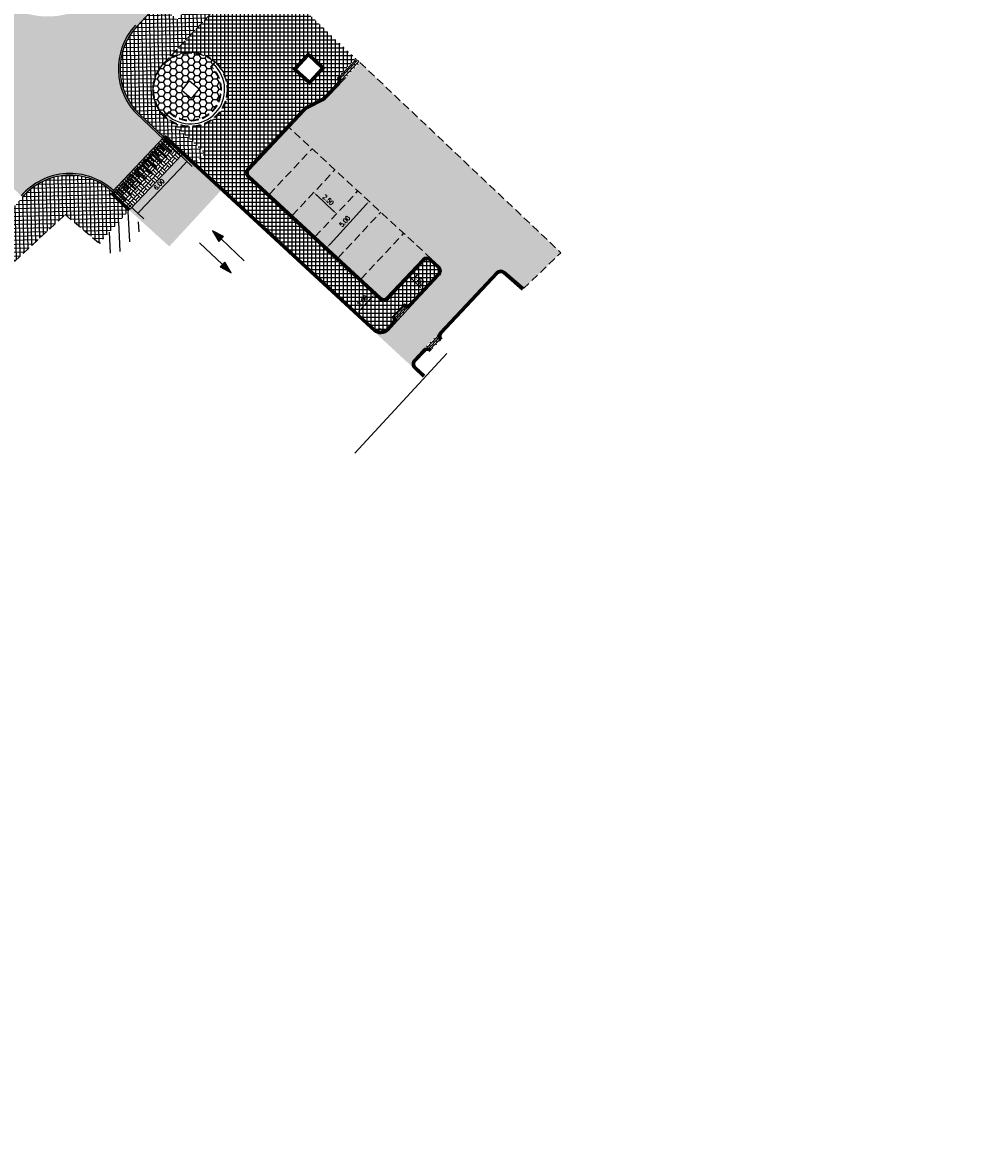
# Model space of a CAD drawing. Header units: metres. Extents: x 183890 to 185675, y 327401 to 328446.
# Tile 37 of 69: x 184188 to 184266, y 327818 to 327908. Entities that reach past the tile are written whole.
import ezdxf

# ---------------------------------------------------------------- set-up
doc = ezdxf.new("R2010")
doc.units = ezdxf.units.M
doc.header["$LTSCALE"] = 0.2
doc.header["$PDMODE"] = 35
doc.header["$PDSIZE"] = 0.2
for name, pattern in [('ACAD_ISO02W100', [15, 12, -3]), ('HIDDEN', [9.524999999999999, 6.35, -3.175]), ('HIDDEN2', [4.762499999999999, 3.175, -1.5875])]:
    doc.linetypes.add(name, pattern=pattern)
for name, color, linetype, lineweight in [('N-WE-VH-VERHARDING_BETONSTRAATSTEEN-A', 252, 'Continuous', 18), ('X-XX-AL-AANPIJLING-T25', 7, 'Continuous', 25), ('X-XX-AL-M', 7, 'Continuous', 18)]:
    doc.layers.add(name, color=color, linetype=linetype, lineweight=lineweight)
for name, color, linetype in [('O_GROEN_L_HAAG', 7, 'TRACKS'), ('O_WEG_L_DETAIL', 7, 'Continuous'), ('O_WEGEN_A_ASFALT', 252, 'Continuous'), ('O_WEGEN_A_INRIT', 252, 'Continuous'), ('O_WEGEN_A_KEITJES', 253, 'Continuous'), ('O_WEGEN_A_PVAK', 253, 'Continuous'), ('O_WEGEN_A_RIJWEG_GEB KL', 253, 'Continuous'), ('O_WEGEN_A_TROTTOIR', 252, 'Continuous'), ('O_WEGEN_HERSTRATEN', 253, 'Continuous'), ('O_WEGEN_L_2STREK', 3, 'Continuous'), ('O_WEGEN_L_OB 60x200', 2, 'HIDDEN'), ('O_WEGEN_L_P-VAK', 6, 'HIDDEN2'), ('O_WEGEN_L_RIJRICHTING', 3, 'Continuous'), ('O_WEGEN_L_TB18-20', 1, 'ACAD_ISO02W100'), ('O_WEGEN_T_MAATVOERING', 1, 'Continuous'), ('Z_ZZZ_Z_WERKGRENS', 3, 'FENCELINE2')]:
    doc.layers.add(name, color=color, linetype=linetype)
doc.styles.add('ROMANS', font='romans.shx', dxfattribs={"width": 0.9})
doc.linetypes.add('FENCELINE2', pattern='A,6.35,-2.54,[132,ltypeshp.shx,S=2.54,R=0,X=-2.54,Y=0],-2.54,25.4', length=36.83)
doc.linetypes.add('TRACKS', pattern='A,3.81,[130,ltypeshp.shx,S=6.35,R=0,X=0,Y=0],3.81', length=7.62)
doc.dimstyles.new('1_200', dxfattribs={"dimscale": 0.2, "dimtxt": 1.8, "dimasz": 1.8, "dimexe": 1.8, "dimexo": 0.625, "dimgap": 0.9, "dimtad": 1, "dimlfac": -1, "dimzin": 0, "dimdsep": 46, "dimtxsty": 'ROMANS', "dimcen": 0.9, "dimse1": 1, "dimse2": 1, "dimadec": 0, "dimazin": 0, "dimtfac": 1, "dimtix": 1, "dimtofl": 0, "dimtmove": 2, "dimatfit": 3, "dimfxl": 1, "dimtolj": 1, "dimtzin": 0, "dimarcsym": 0})
pattern_1 = [(91.25158184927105, (184175.1258712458, 327907.1957181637), (-0.3174242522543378, -0.006934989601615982), []), (181.251581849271, (184175.1258712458, 327907.1957181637), (0.006934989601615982, -0.3174242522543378), [])]

# ---------------------------------------------------------------- blocks, each defined once
blk = doc.blocks.new('*D50')
at = {"layer": 'Defpoints', "color": 0, "transparency": 16777216}
for p in [(184211.8779736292, 327894.2809349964), (184213.5779613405, 327892.4379660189), (184213.7069457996, 327892.5763638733)]:
    blk.add_point(p, dxfattribs=at)
at = {"layer": 'X-XX-AL-M', "color": 0, "lineweight": -2, "transparency": 16777216}
blk.add_line((184212.0123463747, 327893.8970926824), (184213.3146041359, 327892.6834104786), dxfattribs=at)
at = {"layer": 'X-XX-AL-M', "color": 0, "transparency": 16777216}
for points in [[(184212.0532537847, 327893.9409855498), (184211.9714389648, 327893.853199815), (184211.7489891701, 327894.142537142)], [(184213.3555115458, 327892.727303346), (184213.2736967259, 327892.6395176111), (184213.5779613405, 327892.4379660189)]]:
    blk.add_solid(points, dxfattribs=at)
at = {"layer": 'X-XX-AL-M', "color": 0, "transparency": 16777216, "insert": (184212.9089197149, 327893.553608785), "char_height": 0.36, "attachment_point": 5, "rotation": 317.01630821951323, "style": 'ROMANS'}
blk.add_mtext('\\A1;2.50', dxfattribs=at)
blk = doc.blocks.new('*D51')
at = {"layer": 'Defpoints', "color": 0, "transparency": 16777216}
for p in [(184215.2587629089, 327894.2789254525), (184216.1819872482, 327893.4365282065), (184211.8885896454, 327890.5853877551)]:
    blk.add_point(p, dxfattribs=at)
at = {"layer": 'X-XX-AL-M', "color": 0, "lineweight": -2, "transparency": 16777216}
blk.add_line((184213.0544650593, 327890.0089236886), (184215.9393361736, 327893.1705950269), dxfattribs=at)
at = {"layer": 'X-XX-AL-M', "color": 0, "transparency": 16777216}
for points in [[(184215.895013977, 327893.2110368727), (184215.9836583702, 327893.1301531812), (184216.1819872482, 327893.4365282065)], [(184213.0101428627, 327890.0493655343), (184213.0987872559, 327889.9684818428), (184212.8118139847, 327889.742990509)]]:
    blk.add_solid(points, dxfattribs=at)
at = {"layer": 'X-XX-AL-M', "color": 0, "transparency": 16777216, "insert": (184214.2309674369, 327891.8324104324), "char_height": 0.36, "attachment_point": 5, "rotation": 47.62107146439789, "style": 'ROMANS'}
blk.add_mtext('\\A1;5.00', dxfattribs=at)
blk = doc.blocks.new('*D61')
at = {"layer": 'Defpoints', "color": 0, "transparency": 16777216}
for p in [(184217.0267284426, 327885.5805020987), (184215.2507608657, 327884.4980035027), (184215.6702381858, 327884.1108306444)]:
    blk.add_point(p, dxfattribs=at)
at = {"layer": 'X-XX-AL-M', "color": 0, "lineweight": -2, "transparency": 16777216}
blk.add_line((184216.3630828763, 327885.7031340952), (184215.4949291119, 327884.7625443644), dxfattribs=at)
at = {"layer": 'X-XX-AL-M', "color": 0, "transparency": 16777216}
for points in [[(184216.3189927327, 327885.7438288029), (184216.4071730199, 327885.6624393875), (184216.6072511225, 327885.9676749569)], [(184215.4508389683, 327884.8032390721), (184215.5390192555, 327884.7218496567), (184215.2507608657, 327884.4980035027)]]:
    blk.add_solid(points, dxfattribs=at)
at = {"layer": 'X-XX-AL-M', "color": 0, "transparency": 16777216, "insert": (184215.6644651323, 327885.477007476), "char_height": 0.36, "attachment_point": 5, "rotation": 47.29333708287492, "style": 'ROMANS'}
blk.add_mtext('\\A1;2.00', dxfattribs=at)
blk = doc.blocks.new('*D62')
at = {"layer": 'Defpoints', "color": 0, "transparency": 16777216}
for p in [(184220.602662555, 327888.6758029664), (184221.6692626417, 327887.6202761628), (184220.451263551, 327886.3894993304)]:
    blk.add_point(p, dxfattribs=at)
at = {"layer": 'X-XX-AL-M', "color": 0, "lineweight": -2, "transparency": 16777216}
blk.add_line((184219.6405467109, 327887.1917994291), (184220.1953803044, 327886.6427260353), dxfattribs=at)
at = {"layer": 'X-XX-AL-M', "color": 0, "transparency": 16777216}
for points in [[(184219.6827511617, 327887.2344466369), (184219.5983422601, 327887.1491522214), (184219.3846634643, 327887.4450261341)], [(184220.2375847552, 327886.6853732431), (184220.1531758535, 327886.6000788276), (184220.451263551, 327886.3894993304)]]:
    blk.add_solid(points, dxfattribs=at)
at = {"layer": 'X-XX-AL-M', "color": 0, "transparency": 16777216, "insert": (184220.1711902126, 327887.1731459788), "char_height": 0.36, "attachment_point": 5, "rotation": 315.2989673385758, "style": 'ROMANS'}
blk.add_mtext('\\A1;1.50', dxfattribs=at)
blk = doc.blocks.new('*D82')
at = {"layer": 'Defpoints', "color": 0, "transparency": 16777216}
for p in [(184199.7388597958, 327898.5731596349), (184201.6832071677, 327896.7358540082), (184195.6047433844, 327894.1981888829)]:
    blk.add_point(p, dxfattribs=at)
at = {"layer": 'O_WEGEN_T_MAATVOERING', "color": 0, "lineweight": -2, "transparency": 16777216}
blk.add_line((184197.7963447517, 327892.6225423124), (184201.4359531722, 327896.4741949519), dxfattribs=at)
at = {"layer": 'O_WEGEN_T_MAATVOERING', "color": 0, "transparency": 16777216}
for points in [[(184201.3923433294, 327896.5154039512), (184201.4795630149, 327896.4329859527), (184201.6832071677, 327896.7358540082)], [(184197.752734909, 327892.6637513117), (184197.8399545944, 327892.5813333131), (184197.5490907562, 327892.3608832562)]]:
    blk.add_solid(points, dxfattribs=at)
at = {"layer": 'O_WEGEN_T_MAATVOERING', "color": 0, "transparency": 16777216, "insert": (184199.3544899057, 327894.7956226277), "char_height": 0.36, "attachment_point": 5, "rotation": 46.62135528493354, "style": 'ROMANS'}
blk.add_mtext('\\A1;6.00', dxfattribs=at)

msp = doc.modelspace()

# ---------------------------------------------------------------- hatches: boundary and pattern name
at = {"layer": 'N-WE-VH-VERHARDING_BETONSTRAATSTEEN-A'}
h = msp.add_hatch(dxfattribs=at)
h.set_pattern_fill('AVH-BSS_KEIFORMAAT_BLOK', color=256, scale=2, angle=136.7660486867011, pattern_type=2)
h.set_pattern_definition([(136.766048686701, (184184.0675003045, 328332.700145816), (-0.2876911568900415, -0.3059964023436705), []), (136.766048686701, (184183.923654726, 328332.5471476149), (-0.5936875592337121, -0.01830524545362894), [0.42, -0.42]), (226.766048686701, (184184.0675003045, 328332.700145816), (0.3059964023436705, -0.2876911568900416), []), (226.766048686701, (184184.2204985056, 328332.5563002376), (0.01830524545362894, -0.5936875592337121), [0.42, -0.42])])
h.paths.add_polyline_path([(184195.6047433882, 327894.1981888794), (184199.7388597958, 327898.5731596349), (184201.1925212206, 327897.1995263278), (184197.0682219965, 327892.8349447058)])
at = {"layer": 'O_WEG_L_DETAIL'}
h = msp.add_hatch(color=256, dxfattribs=at)
h.dxf.hatch_style = 1
h.paths.add_polyline_path([(184199.8382889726, 327898.3758199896), (184199.6825004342, 327898.5135172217), (184198.0468152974, 327896.7825368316), (184198.1978540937, 327896.6398130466), (184198.3291633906, 327896.7787723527), (184199.084356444, 327896.0651543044), (184199.152226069, 327896.1408098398), (184198.39712703, 327896.8506955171), (184198.5330543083, 327896.9945418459), (184198.9106509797, 327896.6377328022), (184198.9786145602, 327896.7096559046), (184198.6010179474, 327897.0664650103), (184198.7369452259, 327897.2103113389), (184199.4921381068, 327896.4966934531), (184199.5601017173, 327896.5686166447), (184198.804908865, 327897.2822345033), (184198.9408361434, 327897.426080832), (184199.3184322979, 327897.0692722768), (184199.3863958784, 327897.1411953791), (184199.0087992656, 327897.4980044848), (184199.1447265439, 327897.6418508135), (184199.8999198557, 327896.9282325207), (184199.9678834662, 327897.0001557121), (184199.2126900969, 327897.7137740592), (184199.3486173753, 327897.8576203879), (184199.7262145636, 327897.5008108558), (184199.7941781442, 327897.572733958), (184199.4165810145, 327897.9295435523), (184199.5525082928, 327898.0733898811), (184200.3077015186, 327897.3597716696), (184200.375665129, 327897.4316948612), (184199.620471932, 327898.1453130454), (184199.7563992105, 327898.2891593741), (184200.1339958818, 327897.9323503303), (184200.2019594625, 327898.0042734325), (184199.8243628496, 327898.3610825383)])
h = msp.add_hatch(color=256, dxfattribs=at)
h.dxf.hatch_style = 1
h.paths.add_polyline_path([(184198.9014752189, 327897.6869889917), (184199.0525140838, 327897.5442652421), (184199.0134176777, 327897.5028911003), (184199.3910142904, 327897.1460819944), (184199.3230507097, 327897.0741588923), (184198.9454540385, 327897.430967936), (184198.8095267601, 327897.2871216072), (184199.5647199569, 327896.573503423), (184199.4967563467, 327896.5015802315), (184198.7415631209, 327897.2151984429), (184198.6056358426, 327897.0713521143), (184198.9832329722, 327896.7145425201), (184198.9152693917, 327896.6426194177), (184198.5376722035, 327896.9994289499), (184198.401744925, 327896.8555826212), (184199.1569382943, 327896.141964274), (184199.0889746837, 327896.0700410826), (184198.333781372, 327896.7836593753), (184198.1978540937, 327896.6398130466), (184198.5754507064, 327896.2830039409), (184198.5074871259, 327896.2110808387), (184198.1298909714, 327896.5678893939), (184197.993963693, 327896.4240430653), (184198.7491565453, 327895.7104252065), (184198.6811929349, 327895.6385020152), (184197.9260000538, 327896.3521199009), (184197.7900727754, 327896.2082735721), (184198.1676693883, 327895.8514644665), (184198.0997058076, 327895.7795413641), (184197.7221091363, 327896.1363504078), (184197.586181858, 327895.9925040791), (184198.341280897, 327895.2826184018), (184198.2734112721, 327895.2069628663), (184197.5182182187, 327895.9205809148), (184197.3822909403, 327895.776734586), (184197.7598875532, 327895.4199254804), (184197.6919239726, 327895.348002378), (184197.3143273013, 327895.7048114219), (184197.1784000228, 327895.5609650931), (184197.9335932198, 327894.8473469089), (184197.8656296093, 327894.7754237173), (184197.1104363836, 327895.4890419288), (184196.9745091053, 327895.3451956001), (184197.352106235, 327894.9883860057), (184197.2841426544, 327894.9164629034), (184196.906545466, 327895.2732724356), (184196.7706181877, 327895.1294261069), (184197.525811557, 327894.4158077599), (184197.4578479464, 327894.3438845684), (184196.7026546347, 327895.0575028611), (184196.5950621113, 327894.9436420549), (184196.5667273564, 327894.9136565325), (184196.9443239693, 327894.5568474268), (184196.8763603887, 327894.4849243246), (184196.4987642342, 327894.8417328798), (184196.3628369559, 327894.697886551), (184197.118029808, 327893.9842686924), (184197.0500661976, 327893.9123455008), (184196.2948733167, 327894.6259633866), (184196.1589460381, 327894.482117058), (184196.5365426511, 327894.1253079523), (184196.4685790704, 327894.0533848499), (184196.0909823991, 327894.4101938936), (184195.9550551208, 327894.2663475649), (184196.7101541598, 327893.5564618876), (184196.6422845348, 327893.480806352), (184195.8870914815, 327894.1944244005), (184195.7557821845, 327894.0554650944), (184195.6047433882, 327894.1981888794), (184196.4440245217, 327895.086366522), (184198.0468154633, 327896.7825365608)])
at = {"layer": 'O_WEGEN_A_ASFALT'}
msp.add_hatch(color=256, dxfattribs=at).paths.add_polyline_path([(184201.1954716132, 327897.2026486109), (184204.3206637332, 327894.314190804), (184200.1729472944, 327889.8182893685), (184196.964872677, 327892.7280765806)])
at = {"layer": 'O_WEGEN_A_INRIT'}
h = msp.add_hatch(dxfattribs=at)
h.set_pattern_fill('AVH-BSS_DIKFORMAAT_HALFST', color=256, scale=2, angle=136, style=0, pattern_type=2)
h.set_pattern_definition([(136, (-5.662490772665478, 20.69389643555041), (-0.441600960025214, 0.138685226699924), [0.138, -0.138]), (226, (-5.662490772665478, 20.69389643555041), (0.09926889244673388, -0.09586285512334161), [])])
edge = h.paths.add_edge_path()
edge.add_arc((184213.4373704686, 327903.1498460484), 0.4999999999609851, 316.7277422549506, 406.7016934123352)
edge.add_line((184213.78026889, 327903.513742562), (184215.1549188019, 327904.8418944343))
edge.add_line((184215.1549188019, 327904.8418944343), (184215.456, 327904.557))
edge.add_line((184215.456, 327904.557), (184213.8014228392, 327902.8071131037))
h = msp.add_hatch(dxfattribs=at)
h.set_pattern_fill('AVH-BSS_DIKFORMAAT_HALFST', color=256, scale=2, angle=136, style=0, pattern_type=2)
h.set_pattern_definition([(136, (-0.8076921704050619, 0.7896764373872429), (-0.441600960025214, 0.138685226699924), [0.138, -0.138]), (226, (-0.8076921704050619, 0.7896764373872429), (0.09926889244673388, -0.09586285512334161), [])])
edge = h.paths.add_edge_path()
edge.add_arc((184217.8348554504, 327883.9372105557), 0.500000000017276, 317.5954220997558, 407.5186811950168)
edge.add_line((184218.1725303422, 327884.305959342), (184218.881651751, 327885.0797872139))
edge.add_arc((184219.223245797, 327885.4449084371), 0.4999999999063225, 226.906723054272, 316.9057288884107)
edge.add_line((184219.588361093, 327885.1033080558), (184218.2040561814, 327883.6000298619))
h = msp.add_hatch(dxfattribs=at)
h.set_pattern_fill('AVH-BSS_DIKFORMAAT_HALFST', color=256, scale=2, angle=136, style=0, pattern_type=2)
h.set_pattern_definition([(136, (1.190710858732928, -1.180847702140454), (-0.441600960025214, 0.138685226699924), [0.138, -0.138]), (226, (1.190710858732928, -1.180847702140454), (0.09926889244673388, -0.09586285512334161), [])])
edge = h.paths.add_edge_path()
edge.add_arc((184220.8588212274, 327881.1758117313), 0.4999999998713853, 46.817049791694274, 136.0269703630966, ccw=False)
edge.add_line((184221.2009863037, 327881.5403978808), (184221.8917739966, 327882.2636270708))
edge.add_arc((184222.2295005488, 327882.6323285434), 0.5000000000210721, 138.7211630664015, 227.5106537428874, ccw=False)
edge.add_line((184221.8537466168, 327882.9621906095), (184220.4989878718, 327881.5229715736))
at = {"layer": 'O_WEGEN_A_KEITJES'}
h = msp.add_hatch(dxfattribs=at)
h.set_pattern_fill('HONEY', color=256, scale=0.1, style=0)
h.set_pattern_definition([(0, (184198.9211743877, 327899.9473701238), (0.4762500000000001, 0.2749630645), [0.3175, -0.635]), (120, (184198.9211743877, 327899.9473701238), (-0.4762499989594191, 0.2749630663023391), [0.3174999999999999, -0.6349999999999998]), (59.99999999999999, (184198.9211743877, 327899.9473701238), (1.040580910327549e-09, 0.5499261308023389), [-0.635, 0.3175])])
h.paths.add_polyline_path([(184201.1653722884, 327902.3133162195), (184201.8029302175, 327903.0837186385), (184202.5733326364, 327902.4461607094), (184201.9357747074, 327901.6757582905)])
edge = h.paths.add_edge_path()
edge.add_arc((184201.8601295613, 327902.3870126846), 2.940294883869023, 48.46744173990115, 226.1504173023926)
edge.add_line((184199.8231887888, 327900.2665867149), (184200.1622964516, 327900.6341891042))
edge.add_arc((184201.8603275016, 327902.3864135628), 2.440000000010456, 225.8998748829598, 408.7179841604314)
edge.add_line((184203.4701561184, 327904.2200034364), (184203.809678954, 327904.5880558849))
at = {"layer": 'O_WEGEN_A_PVAK'}
h = msp.add_hatch(color=256, dxfattribs=at)
edge = h.paths.add_edge_path()
edge.add_line((184216.561, 327883.019), (184219.792666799, 327880.0363270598))
edge.add_line((184219.792666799, 327880.0363270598), (184219.7534421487, 327880.0768914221))
edge.add_arc((184220.092217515, 327880.4044781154), 0.4712555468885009, 133.4956333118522, 224.0380552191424, ccw=False)
edge.add_line((184219.7678526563, 327880.7463395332), (184221.8537466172, 327882.9621906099))
edge.add_line((184221.8537466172, 327882.9621906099), (184226.3643034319, 327887.7537679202))
edge.add_arc((184226.7301865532, 327887.4093434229), 0.5024924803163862, 43.777861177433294, 136.730397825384, ccw=False)
edge.add_line((184227.0930000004, 327887.7569999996), (184228.591, 327886.471))
edge.add_line((184228.591, 327886.471), (184231.56, 327889.318))
edge.add_line((184231.56, 327889.318), (184215.456, 327904.557))
edge.add_line((184215.456, 327904.557), (184213.8014228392, 327902.8071131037))
edge.add_line((184213.8014228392, 327902.8071131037), (184212.7819144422, 327901.7241870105))
edge.add_arc((184212.0538097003, 327902.4096529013), 1.000000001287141, 297.3690644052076, 316.72774222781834, ccw=False)
edge.add_line((184212.5135300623, 327901.5215891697), (184211.2938509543, 327900.8902028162))
edge.add_arc((184211.7535713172, 327900.0021390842), 1.000000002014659, 117.3690644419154, 136.9067230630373)
edge.add_line((184211.0233288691, 327900.6853271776), (184206.5649029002, 327895.9198285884))
edge.add_arc((184206.7839756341, 327895.7148721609), 0.2999999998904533, 136.9067230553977, 227.294650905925)
edge.add_line((184206.5805071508, 327895.4944167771), (184217.1623774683, 327885.727469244))
edge.add_arc((184217.3658510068, 327885.9479199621), 0.2999999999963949, 227.2933370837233, 316.906723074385)
edge.add_line((184217.5849237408, 327885.7429635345), (184220.4566140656, 327888.8124405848))
edge.add_arc((184220.8217352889, 327888.4708465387), 0.5000000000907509, 47.666534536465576, 136.9067230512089, ccw=False)
edge.add_line((184221.1584574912, 327888.8404654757), (184221.8205475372, 327888.2210984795))
edge.add_arc((184221.4761977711, 327887.8547950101), 0.5027474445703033, -47.583089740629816, 46.769434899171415, ccw=False)
edge.add_line((184221.8153111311, 327887.4836385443), (184218.2040571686, 327883.6000289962))
edge.add_line((184218.2040571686, 327883.6000289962), (184217.741, 327883.093))
edge.add_arc((184217.1126945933, 327883.6668159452), 0.8509009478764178, 229.5815392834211, 317.59531255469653, ccw=False)
at = {"layer": 'O_WEGEN_A_RIJWEG_GEB KL'}
h = msp.add_hatch(color=256, dxfattribs=at)
edge = h.paths.add_edge_path()
edge.add_line((184199.7388597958, 327898.5731596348), (184197.5745056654, 327900.6183600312))
edge.add_arc((184201.2434366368, 327904.0399014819), 5.016771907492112, 137.2157899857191, 223.0017371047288, ccw=False)
edge.add_line((184197.5615420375, 327907.4474889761), (184199.3289752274, 327909.3543659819))
edge.add_line((184199.3289752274, 327909.3543659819), (184236.4311704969, 327949.3837845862))
edge.add_line((184236.4311704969, 327949.3837845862), (184245.9746956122, 327959.68003487))
edge.add_arc((184252.0165561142, 327970.0354750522), 11.98912923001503, 221.0541007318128, 239.7386626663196, ccw=False)
edge.add_arc((184238.6056641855, 327965.347556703), 5.408222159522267, 315.99596785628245, 323.90401777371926, ccw=False)
edge.add_line((184242.4957492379, 327961.5904161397), (184194.8298137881, 327910.1638180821))
edge.add_arc((184190.4292303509, 327914.2424054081), 6.000000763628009, 227.61501143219, 317.1747595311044, ccw=False)
edge.add_line((184186.3845764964, 327909.8106129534), (184183.3531336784, 327905.4928767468))
edge.add_line((184183.3531336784, 327905.4928767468), (184185.8476182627, 327903.1929301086))
edge.add_arc((184182.4408831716, 327899.5086857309), 5.017917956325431, -44.05926257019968, 47.24115736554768, ccw=False)
edge.add_line((184186.0468639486, 327896.0192153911), (184188.4023322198, 327893.7725736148))
edge.add_arc((184192.2077680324, 327890.5293255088), 5.000000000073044, 47.203610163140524, 139.5601336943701, ccw=False)
edge.add_line((184195.6047433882, 327894.1981888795), (184199.7388597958, 327898.5731596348))
at = {"layer": 'O_WEGEN_A_TROTTOIR'}
h = msp.add_hatch(dxfattribs=at)
h.set_pattern_fill('ANSI37', color=256, scale=0.1, style=0)
h.set_pattern_definition(pattern_1)
edge = h.paths.add_edge_path()
edge.add_line((184247.8719040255, 327958.7850291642), (184246.0553829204, 327956.8251913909))
edge.add_line((184246.0553829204, 327956.8251913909), (184200.7958036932, 327907.9948019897))
edge.add_line((184200.7958036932, 327907.9948019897), (184199.3289752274, 327909.3543659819))
edge.add_line((184199.3289752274, 327909.3543659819), (184197.5615420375, 327907.4474889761))
edge.add_arc((184201.2266496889, 327904.0464596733), 5.000001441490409, 137.1402835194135, 226.6213485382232)
edge.add_line((184197.7925650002, 327900.4123054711), (184199.7388597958, 327898.5731596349))
edge.add_line((184199.7388597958, 327898.5731596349), (184199.8762231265, 327898.7185257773))
edge.add_line((184199.8762231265, 327898.7185257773), (184202.2509640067, 327896.4982415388))
edge.add_line((184202.2509640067, 327896.4982415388), (184203.0122442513, 327897.3239634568))
edge.add_line((184203.0122442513, 327897.3239634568), (184200.3060915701, 327899.8211161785))
edge.add_line((184200.3060915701, 327899.8211161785), (184199.8266072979, 327900.1818027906))
edge.add_arc((184201.8607426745, 327902.3868636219), 2.99999999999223, 136.453697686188, 227.3089295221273, ccw=False)
edge.add_line((184199.6862891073, 327904.4536852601), (184226.2835785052, 327932.4360567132))
edge.add_line((184226.2835785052, 327932.4360567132), (184244.8627024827, 327952.2038241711))
edge.add_line((184244.8627024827, 327952.2038241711), (184249.4719440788, 327955.3475839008))
edge.add_line((184249.4719440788, 327955.3475839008), (184257.5731035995, 327956.4313510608))
edge.add_line((184257.5731035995, 327956.4313510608), (184263.8277109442, 327954.2798337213))
edge.add_line((184263.8277109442, 327954.2798337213), (184265.5147787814, 327956.6199918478))
edge.add_line((184265.5147787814, 327956.6199918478), (184259.7256669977, 327960.8419068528))
edge.add_arc((184252.023578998, 327970.0439631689), 11.99999999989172, 256.9460785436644, 309.92921070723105, ccw=False)
edge.add_arc((184252.0235789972, 327970.0439631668), 11.99999999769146, 249.7588026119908, 256.9460785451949, ccw=False)
h = msp.add_hatch(dxfattribs=at)
h.set_pattern_fill('ANSI37', color=256, scale=0.1, angle=45, style=0)
h.set_pattern_definition([(90, (0, 0), (-0.3175, 5.551115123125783e-17), []), (180, (0, 0), (-5.551115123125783e-17, -0.3175), [])])
h.paths.add_polyline_path([(184211.3141174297, 327905.3450330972), (184210.0905098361, 327904.0248874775), (184211.4106554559, 327902.8012798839), (184212.6342630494, 327904.1214255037)], flags=16)
edge = h.paths.add_edge_path()
edge.add_line((184210.8772803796, 327900.8219647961), (184212.5036087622, 327901.720007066))
edge.add_arc((184213.3768931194, 327900.9297963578), 1.177734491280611, 136.7277423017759, 137.8589315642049, ccw=False)
edge.add_line((184212.5193790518, 327901.7370931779), (184213.6558018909, 327902.9442062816))
edge.add_arc((184213.437370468, 327903.1498460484), 0.3000000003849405, 316.7277423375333, 406.7016933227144)
edge.add_line((184213.6431095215, 327903.3681839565), (184215.1076329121, 327904.8866381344))
edge.add_line((184215.1076329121, 327904.8866381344), (184207.309, 327912.266))
edge.add_line((184207.309, 327912.266), (184205.8734001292, 327910.9642351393))
edge.add_line((184205.8734001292, 327910.9642351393), (184204.9488573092, 327909.9903072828))
edge.add_line((184204.9488573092, 327909.9903072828), (184203.3051443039, 327908.2609961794))
edge.add_line((184203.3051443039, 327908.2609961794), (184202.3460245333, 327907.253167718))
edge.add_line((184202.3460245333, 327907.253167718), (184199.6862891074, 327904.4536852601))
edge.add_arc((184201.8607426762, 327902.3868636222), 3.000000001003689, -117.89369451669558, 136.4536977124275, ccw=False)
edge.add_line((184200.4572450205, 327899.7354122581), (184200.3060915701, 327899.8211161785))
edge.add_line((184200.3060915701, 327899.8211161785), (184203.9467895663, 327896.4615943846))
edge.add_line((184203.9467895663, 327896.4615943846), (184207.3574901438, 327900.1998629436))
edge.add_line((184207.3574901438, 327900.1998629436), (184204.8857740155, 327897.4907600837))
edge.add_line((184204.8857740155, 327897.4907600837), (184206.4188544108, 327896.0564662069))
edge.add_line((184206.4188544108, 327896.0564662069), (184210.8772803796, 327900.8219647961))
edge = h.paths.add_edge_path()
edge.add_line((184221.6839099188, 327888.0750499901), (184221.0266917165, 327888.6899192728))
edge.add_arc((184220.821735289, 327888.4708465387), 0.3000000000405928, 46.90672308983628, 136.9067230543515)
edge.add_line((184220.602662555, 327888.6758029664), (184217.7309722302, 327885.6063259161))
edge.add_arc((184217.3658510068, 327885.9479199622), 0.5000000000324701, 227.2933370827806, 316.906723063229, ccw=False)
edge.add_line((184217.0267284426, 327885.5805020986), (184206.4448446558, 327895.3474620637))
edge.add_arc((184206.7839756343, 327895.7148721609), 0.5000000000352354, 136.9067230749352, 227.2920249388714, ccw=False)
edge.add_line((184206.4188544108, 327896.0564662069), (184204.8857740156, 327897.4907600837))
edge.add_line((184204.8857740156, 327897.4907600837), (184203.9467895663, 327896.4615943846))
edge.add_line((184203.9467895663, 327896.4615943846), (184203.0126645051, 327897.3235756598))
edge.add_line((184203.0126645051, 327897.3235756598), (184202.249845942, 327896.4975915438))
edge.add_line((184202.249845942, 327896.4975915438), (184202.8609158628, 327895.9336913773))
edge.add_line((184202.8609158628, 327895.9336913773), (184216.4602769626, 327883.3816314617))
edge.add_line((184216.4602769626, 327883.3816314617), (184216.6924855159, 327883.1697703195))
edge.add_arc((184217.1120842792, 327883.676547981), 0.6579412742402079, 230.3761247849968, 317.1428830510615)
edge.add_line((184217.5943895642, 327883.2290344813), (184218.0563758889, 327883.7349021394))
edge.add_arc((184217.8348554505, 327883.9372105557), 0.2999999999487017, 317.5954220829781, 407.5953125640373)
edge.add_line((184218.0371642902, 327884.1587306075), (184219.0182893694, 327885.2258357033))
edge.add_arc((184219.223245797, 327885.4449084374), 0.300000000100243, 226.9067230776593, 316.9052198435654)
edge.add_line((184219.4423131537, 327885.2399462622), (184221.6980262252, 327887.6510208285))
edge.add_arc((184221.4789534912, 327887.8559772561), 0.2999999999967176, 316.906723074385, 406.9067230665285)
h = msp.add_hatch(dxfattribs=at)
h.set_pattern_fill('ANSI37', color=256, scale=0.1, style=0)
h.set_pattern_definition(pattern_1)
edge = h.paths.add_edge_path()
edge.add_line((184196.8949519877, 327892.6565846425), (184194.5718264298, 327890.0820533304))
edge.add_line((184194.5718264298, 327890.0820533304), (184191.8300248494, 327892.3728361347))
edge.add_line((184191.8300248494, 327892.3728361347), (184180.7604043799, 327882.1533352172))
edge.add_line((184180.7604043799, 327882.1533352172), (184175.6598031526, 327876.560005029))
edge.add_line((184175.6598031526, 327876.560005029), (184176.9766607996, 327875.1155767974))
edge.add_line((184176.9766607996, 327875.1155767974), (184177.0123825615, 327875.0813027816))
edge.add_line((184177.0123825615, 327875.0813027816), (184169.5757949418, 327867.3305911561))
edge.add_line((184169.5757949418, 327867.3305911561), (184166.3237158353, 327863.6293630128))
edge.add_line((184166.3237158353, 327863.6293630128), (184157.8742382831, 327853.8035572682))
edge.add_line((184157.8742382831, 327853.8035572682), (184147.9199614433, 327842.2338524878))
edge.add_line((184147.9199614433, 327842.2338524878), (184147.0308984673, 327840.5163444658))
edge.add_line((184147.0308984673, 327840.5163444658), (184146.9803319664, 327839.7010886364))
edge.add_line((184146.9803319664, 327839.7010886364), (184147.2780570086, 327838.8945800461))
edge.add_line((184147.2780570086, 327838.8945800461), (184147.9398591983, 327837.6321422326))
edge.add_line((184147.9398591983, 327837.6321422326), (184147.993, 327837.66))
edge.add_line((184147.993, 327837.66), (184151.868, 327834.104))
edge.add_line((184151.868, 327834.104), (184152.03, 327834.281))
edge.add_line((184152.03, 327834.281), (184157.058, 327829.667))
edge.add_line((184157.058, 327829.667), (184156.459, 327829.468))
edge.add_line((184156.459, 327829.468), (184155.322, 327828.023))
edge.add_line((184155.322, 327828.023), (184157.294, 327820.229))
edge.add_line((184157.294, 327820.229), (184157.8605622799, 327817.9891109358))
edge.add_line((184157.8605622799, 327817.9891109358), (184157.0897761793, 327817.7869460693))
edge.add_arc((184106.9736482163, 327804.296811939), 51.90000000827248, 15.06564240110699, 21.79986944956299)
edge.add_line((184155.1621065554, 327823.5706928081), (184153.2273115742, 327828.4080573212))
edge.add_arc((184134.4718807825, 327820.9064697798), 20.19999999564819, 21.79986944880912, 29.29358980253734)
edge.add_arc((184134.4718807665, 327820.9064697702), 20.20000001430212, 29.29358980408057, 35.3709968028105)
edge.add_line((184150.9433834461, 327832.5996130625), (184150.3032940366, 327833.4836425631))
edge.add_line((184150.3032940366, 327833.4836425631), (184148.8787940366, 327835.0696425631))
edge.add_line((184148.8787940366, 327835.0696425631), (184147.196639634, 327836.840038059))
edge.add_line((184147.196639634, 327836.840038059), (184147.0658309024, 327836.6873535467))
edge.add_line((184147.0658309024, 327836.6873535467), (184146.3093073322, 327837.483510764))
edge.add_arc((184149.933908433, 327840.9276749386), 5.000000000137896, 139.5601336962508, 223.537788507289, ccw=False)
edge.add_line((184146.1284726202, 327844.1709230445), (184148.8936022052, 327847.4153628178))
edge.add_line((184148.8936022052, 327847.4153628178), (184150.2635590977, 327846.2477934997))
edge.add_line((184150.2635590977, 327846.2477934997), (184159.5247773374, 327857.1143601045))
edge.add_line((184159.5247773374, 327857.1143601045), (184166.0299317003, 327864.7471241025))
edge.add_line((184166.0299317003, 327864.7471241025), (184164.6599748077, 327865.9146934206))
edge.add_line((184164.6599748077, 327865.9146934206), (184173.4096042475, 327876.1809919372))
edge.add_line((184173.4096042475, 327876.1809919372), (184177.1577862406, 327880.5788873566))
edge.add_line((184177.1577862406, 327880.5788873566), (184188.4023322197, 327893.7725736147))
edge.add_arc((184192.2077680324, 327890.5293255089), 4.999999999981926, 47.20361016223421, 139.5601336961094, ccw=False)
edge.add_line((184195.6047433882, 327894.1981888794), (184195.4649020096, 327894.0552050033))
edge.add_line((184195.4649020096, 327894.0552050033), (184196.8949519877, 327892.6565846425))
at = {"layer": 'O_WEGEN_HERSTRATEN'}
h = msp.add_hatch(dxfattribs=at)
h.set_pattern_fill('ANSI31', color=256, scale=0.25, style=0)
h.set_pattern_definition([(92.94979692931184, (184201.8757874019, 327888.0379798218), (-0.7926982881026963, -0.0408471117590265), [])])
h.paths.add_polyline_path([(184197.94, 327891.186), (184197.54, 327892.231), (184196.8949519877, 327892.6565846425), (184194.5718264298, 327890.0820533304), (184195.8174712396, 327888.9630913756)])
at = {"layer": 'O_WEGEN_L_RIJRICHTING'}
for points in [[(184203.6271581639, 327891.0825813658), (184204.1485885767, 327890.2292875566), (184204.5053770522, 327890.6043224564)], [(184205.1401109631, 327887.7030088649), (184204.6186805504, 327888.5563026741), (184204.2618920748, 327888.1812677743)]]:
    msp.add_hatch(color=256, dxfattribs=at).paths.add_polyline_path(points)

# ---------------------------------------------------------------- linework, layer by layer
msp.add_arc((184226.7276878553, 327887.410329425), 0.5, 136.5403557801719, 136.9204398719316)
at = {"layer": 'O_GROEN_L_HAAG', "ltscale": 0.2}
msp.add_arc((184201.8607426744, 327902.386863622), 2.75, 227.3089295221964, 47.30892952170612, dxfattribs=at)
at = {"layer": 'O_WEG_L_DETAIL'}
msp.add_lwpolyline([(184199.8382889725, 327898.3758199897), (184199.8243628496, 327898.3610825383), (184200.2019594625, 327898.0042734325), (184200.1339958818, 327897.9323503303), (184199.7563992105, 327898.2891593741), (184199.620471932, 327898.1453130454), (184200.375665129, 327897.4316948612), (184200.3077015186, 327897.3597716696), (184199.5525082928, 327898.0733898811), (184199.4165810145, 327897.9295435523), (184199.7941781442, 327897.572733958), (184199.7262145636, 327897.5008108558), (184199.3486173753, 327897.8576203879), (184199.2126900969, 327897.7137740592), (184199.9678834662, 327897.0001557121), (184199.8999198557, 327896.9282325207), (184199.1447265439, 327897.6418508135), (184199.0371340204, 327897.5279900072), (184199.0087992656, 327897.4980044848), (184199.3863958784, 327897.1411953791), (184199.3184322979, 327897.0692722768), (184198.9408361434, 327897.426080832), (184198.804908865, 327897.2822345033), (184199.5601017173, 327896.5686166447), (184199.4921381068, 327896.4966934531), (184198.7369452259, 327897.2103113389), (184198.6010179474, 327897.0664650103), (184198.9786145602, 327896.7096559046), (184198.9106509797, 327896.6377328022), (184198.5330543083, 327896.9945418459), (184198.39712703, 327896.8506955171), (184199.152226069, 327896.1408098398), (184199.084356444, 327896.0651543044), (184198.3291633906, 327896.7787723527), (184198.1978540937, 327896.6398130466), (184198.0468152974, 327896.7825368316), (184198.8860964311, 327897.6707144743), (184199.6825004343, 327898.5135172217)], dxfattribs=at)
msp.add_lwpolyline([(184198.9014752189, 327897.6869889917), (184199.0525140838, 327897.5442652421), (184199.0134176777, 327897.5028911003), (184199.3910142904, 327897.1460819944), (184199.3230507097, 327897.0741588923), (184198.9454540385, 327897.430967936), (184198.8095267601, 327897.2871216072), (184199.5647199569, 327896.573503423), (184199.4967563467, 327896.5015802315), (184198.7415631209, 327897.2151984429), (184198.6056358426, 327897.0713521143), (184198.9832329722, 327896.7145425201), (184198.9152693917, 327896.6426194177), (184198.5376722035, 327896.9994289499), (184198.401744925, 327896.8555826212), (184199.1569382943, 327896.141964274), (184199.0889746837, 327896.0700410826), (184198.333781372, 327896.7836593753), (184198.1978540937, 327896.6398130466), (184198.5754507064, 327896.2830039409), (184198.5074871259, 327896.2110808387), (184198.1298909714, 327896.5678893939), (184197.993963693, 327896.4240430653), (184198.7491565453, 327895.7104252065), (184198.6811929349, 327895.6385020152), (184197.9260000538, 327896.3521199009), (184197.7900727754, 327896.2082735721), (184198.1676693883, 327895.8514644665), (184198.0997058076, 327895.7795413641), (184197.7221091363, 327896.1363504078), (184197.586181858, 327895.9925040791), (184198.341280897, 327895.2826184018), (184198.2734112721, 327895.2069628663), (184197.5182182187, 327895.9205809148), (184197.3822909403, 327895.776734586), (184197.7598875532, 327895.4199254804), (184197.6919239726, 327895.348002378), (184197.3143273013, 327895.7048114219), (184197.1784000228, 327895.5609650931), (184197.9335932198, 327894.8473469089), (184197.8656296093, 327894.7754237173), (184197.1104363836, 327895.4890419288), (184196.9745091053, 327895.3451956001), (184197.352106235, 327894.9883860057), (184197.2841426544, 327894.9164629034), (184196.906545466, 327895.2732724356), (184196.7706181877, 327895.1294261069), (184197.525811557, 327894.4158077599), (184197.4578479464, 327894.3438845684), (184196.7026546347, 327895.0575028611), (184196.5950621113, 327894.9436420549), (184196.5667273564, 327894.9136565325), (184196.9443239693, 327894.5568474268), (184196.8763603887, 327894.4849243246), (184196.4987642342, 327894.8417328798), (184196.3628369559, 327894.697886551), (184197.118029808, 327893.9842686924), (184197.0500661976, 327893.9123455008), (184196.2948733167, 327894.6259633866), (184196.1589460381, 327894.482117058), (184196.5365426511, 327894.1253079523), (184196.4685790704, 327894.0533848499), (184196.0909823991, 327894.4101938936), (184195.9550551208, 327894.2663475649), (184196.7101541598, 327893.5564618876), (184196.6422845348, 327893.480806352), (184195.8870914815, 327894.1944244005), (184195.7557821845, 327894.0554650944), (184195.6047433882, 327894.1981888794), (184196.4440245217, 327895.086366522), (184198.0468154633, 327896.7825365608)], close=True, dxfattribs=at)
at = {"layer": 'O_WEGEN_L_2STREK', "color": 250, "linetype": 'Continuous'}
for p, q in [((184202.0085060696, 327896.2358466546), (184197.4783513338, 327900.5166037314)), ((184195.6998586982, 327894.3009170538), (184198.1406686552, 327892.0409879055))]:
    msp.add_line(p, q, dxfattribs=at)
at = {"layer": 'O_WEGEN_L_2STREK', "linetype": 'Continuous'}
msp.add_line((184199.7388597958, 327898.5731596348), (184197.7925650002, 327900.4123054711), dxfattribs=at)
at = {"layer": 'O_WEGEN_L_2STREK', "linetype": 'Continuous', "flags": 128}
msp.add_lwpolyline([(184197.5615420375, 327907.4474889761), (184199.3289752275, 327909.3543659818)], dxfattribs=at)
at = {"layer": 'O_WEGEN_L_2STREK', "color": 250, "linetype": 'Continuous'}
for centre, start, end in [((184201.2266482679, 327904.0464590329), 137.140267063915, 226.6213553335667), ((184192.2077680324, 327890.5293255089), 47.20361016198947, 139.5601336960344)]:
    msp.add_arc(centre, 5.14, start, end, dxfattribs=at)
at = {"layer": 'O_WEGEN_L_2STREK', "linetype": 'Continuous'}
for centre, start, end in [((184201.2266482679, 327904.0464590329), 137.140267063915, 226.6213553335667), ((184192.2077680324, 327890.5293255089), 47.20361016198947, 139.5601336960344)]:
    msp.add_arc(centre, 5, start, end, dxfattribs=at)
at = {"layer": 'O_WEGEN_L_OB 60x200', "ltscale": 0.5}
for points in [[(184199.6862891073, 327904.4536852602), (184232.4733373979, 327938.9481538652), (184244.8627024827, 327952.2038241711), (184249.4719440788, 327955.3475839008), (184257.5731035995, 327956.4313510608), (184263.2298257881, 327954.4854997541)], [(184176.9766607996, 327875.1155767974), (184175.6598031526, 327876.560005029), (184180.7604043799, 327882.1533352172), (184191.8300248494, 327892.3728361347), (184194.5718264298, 327890.0820533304)]]:
    msp.add_lwpolyline(points, dxfattribs=at)
at = {"layer": 'O_WEGEN_L_OB 60x200', "ltscale": 0.5, "flags": 128}
for points in [[(184203.4710715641, 327904.2209958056), (184203.8100941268, 327904.5885059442)], [(184203.5558554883, 327904.2244143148), (184203.8541953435, 327904.5478232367)], [(184215.456, 327904.557), (184231.56, 327889.318), (184228.591, 327886.471)], [(184200.1622113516, 327900.6340968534), (184199.8231887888, 327900.2665867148)], [(184200.1656298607, 327900.5493129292), (184199.8672900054, 327900.2259040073)]]:
    msp.add_lwpolyline(points, dxfattribs=at)
at = {"layer": 'O_WEGEN_L_OB 60x200', "ltscale": 0.5}
for radius in [3, 2.94]:
    msp.add_circle((184201.8607426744, 327902.386863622), radius, dxfattribs=at)
for radius, start, end in [(3, 136.453697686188, 227.3089295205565), (2.44, 225.8998748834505, 48.7179841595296), (2.5, 227.3089295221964, 47.30892952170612)]:
    msp.add_arc((184201.8607426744, 327902.386863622), radius, start, end, dxfattribs=at)
at = {"layer": 'O_WEGEN_L_P-VAK'}
for points in [[(184221.163329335, 327888.8359677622), (184209.7743560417, 327899.3503317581)], [(184208.1956899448, 327894.0036211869), (184211.611708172, 327897.6549165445)], [(184210.0328210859, 327892.3079697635), (184213.448839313, 327895.9592651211)], [(184211.8699522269, 327890.61231834), (184215.285970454, 327894.2636136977)], [(184213.707083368, 327888.9166669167), (184217.1231015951, 327892.5679622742)], [(184215.544214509, 327887.2210154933), (184218.9602327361, 327890.8723108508)]]:
    msp.add_lwpolyline(points, dxfattribs=at)
at = {"layer": 'O_WEGEN_L_RIJRICHTING'}
for points in [[(184203.6271581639, 327891.0825813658), (184204.1485885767, 327890.2292875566), (184204.5053770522, 327890.6043224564)], [(184205.1401109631, 327887.7030088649), (184204.6186805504, 327888.5563026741), (184204.2618920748, 327888.1812677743)]]:
    msp.add_lwpolyline(points, close=True, dxfattribs=at)
for points in [[(184206.1629494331, 327888.6701629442), (184204.3269828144, 327890.4168050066)], [(184202.6043196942, 327890.1154272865), (184204.4402863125, 327888.3687852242)]]:
    msp.add_lwpolyline(points, dxfattribs=at)
at = {"layer": 'O_WEGEN_L_TB18-20', "linetype": 'Continuous', "ltscale": 0.5}
for points in [[(184211.4106554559, 327902.8012798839), (184212.6342630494, 327904.1214255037), (184211.3141174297, 327905.3450330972), (184210.0905098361, 327904.0248874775), (184211.4106554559, 327902.801279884)], [(184213.6558018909, 327902.9442062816), (184212.6362934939, 327901.8612801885)], [(184213.8014228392, 327902.8071131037), (184212.7819144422, 327901.7241870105)], [(184211.2019068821, 327901.0678155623), (184212.42158599, 327901.6992019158)], [(184211.2938509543, 327900.8902028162), (184212.5135300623, 327901.5215891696)], [(184206.4188544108, 327896.0564662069), (184210.8772803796, 327900.8219647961)], [(184206.5649029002, 327895.9198285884), (184211.0233288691, 327900.6853271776)], [(184195.6047433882, 327894.1981888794), (184199.7388597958, 327898.5731596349)], [(184197.0347933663, 327892.7995685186), (184201.1925212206, 327897.1995263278)], [(184195.4649020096, 327894.0552050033), (184196.8949519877, 327892.6565846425)], [(184195.6047433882, 327894.1981888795), (184197.0347933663, 327892.7995685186)], [(184217.5849237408, 327885.7429635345), (184220.4566140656, 327888.8124405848)], [(184217.7309722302, 327885.6063259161), (184220.602662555, 327888.6758029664)], [(184221.6839099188, 327888.0750499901), (184221.0266917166, 327888.6899192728)], [(184221.8205475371, 327888.2210984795), (184221.163329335, 327888.8359677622)], [(184219.4423131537, 327885.2399462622), (184221.6692626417, 327887.6202761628)], [(184219.5883670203, 327885.1033143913), (184221.8153111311, 327887.4836385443)], [(184221.8537466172, 327882.9621906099), (184226.3643034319, 327887.7537679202)], [(184221.9993739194, 327882.8251041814), (184226.5099307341, 327887.6166814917)], [(184228.460724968, 327886.3192488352), (184226.9237842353, 327887.6386785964)], [(184228.591, 327886.471), (184227.0540592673, 327887.7904297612)], [(184219.0182893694, 327885.2258357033), (184218.0371642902, 327884.1587306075)], [(184218.2040561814, 327883.6000298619), (184219.588361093, 327885.1033080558)], [(184219.7678526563, 327880.7463395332), (184220.494752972, 327881.5185278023)], [(184219.9134799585, 327880.6092531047), (184220.6403802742, 327881.3814413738)], [(184219.792666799, 327880.0363270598), (184220.5272596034, 327879.3578188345)], [(184219.9283684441, 327880.1832456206), (184220.6629612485, 327879.5047373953)]]:
    msp.add_lwpolyline(points, dxfattribs=at)
at = {"layer": 'O_WEGEN_L_TB18-20', "ltscale": 0.5, "const_width": 0.2, "elevation": 75.465, "flags": 128}
msp.add_lwpolyline([(184211.4052922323, 327902.9425995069), (184212.4929434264, 327904.11606228), (184211.3194806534, 327905.2037134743), (184210.2318294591, 327904.0302507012)], close=True, dxfattribs=at)
at = {"layer": 'O_WEGEN_L_TB18-20', "linetype": 'Continuous', "ltscale": 0.5, "elevation": 75.465}
msp.add_lwpolyline([(184211.3999290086, 327903.0839191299), (184212.3516238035, 327904.1106990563), (184211.324843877, 327905.0623938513), (184210.373149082, 327904.0356139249)], close=True, dxfattribs=at)
at = {"layer": 'O_WEGEN_L_TB18-20', "ltscale": 0.5, "const_width": 0.2, "flags": 128}
for points in [[(184213.7116892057, 327903.4409632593, -0.4140804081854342), (184213.7286123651, 327902.8756596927), (184212.709103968, 327901.7927335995, -0.0846696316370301), (184212.4675580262, 327901.6103955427), (184211.2478789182, 327900.9790091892, 0.08545623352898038), (184210.9503046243, 327900.7536459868), (184206.4918786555, 327895.9881473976, 0.416198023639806), (184206.5126705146, 327895.4209443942), (184217.0945529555, 327885.6539856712, 0.4122385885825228), (184217.6579479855, 327885.6746447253), (184220.5296383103, 327888.7441217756, -0.4142135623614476), (184221.0950105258, 327888.7629435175), (184221.7522287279, 327888.1480742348, -0.4142135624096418), (184221.7710504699, 327887.5827020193), (184219.515345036, 327885.1716269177, -0.4142135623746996), (184218.9499705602, 327885.1528114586)], [(184218.1046005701, 327884.2325706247, -0.4142130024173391), (184218.1302170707, 327883.6674651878), (184217.6671599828, 327883.16043628, -0.4048624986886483), (184216.6244345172, 327883.0964238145), (184216.3928769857, 327883.3077583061), (184202.793098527, 327895.8602011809), (184200.9588518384, 327897.5579151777), (184199.8075414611, 327898.6458427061)], [(184221.959319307, 327882.3373673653, -0.4284508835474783), (184221.9479460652, 327882.9164536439), (184226.437117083, 327887.685224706, -0.4008613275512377), (184226.9889217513, 327887.7145541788), (184228.525862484, 327886.3951244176)], [(184221.1325532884, 327881.4674806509, 0.4137706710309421), (184220.5675666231, 327881.449984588), (184219.8406663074, 327880.677796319, 0.4169891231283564), (184219.8605176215, 327880.1097863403), (184220.595110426, 327879.4312781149)]]:
    msp.add_lwpolyline(points, format="xyb", dxfattribs=at)
at = {"layer": 'O_WEGEN_L_TB18-20', "linetype": 'Continuous', "ltscale": 0.5, "flags": 128}
for points in [[(184199.7388597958, 327898.5731596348), (184200.8905459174, 327897.4848770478), (184202.7252811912, 327895.7867109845)], [(184199.8762231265, 327898.7185257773), (184201.0271577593, 327897.6309533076), (184202.8611342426, 327895.9334895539)], [(184216.3250524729, 327883.2342747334), (184202.7252740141, 327895.7867176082)], [(184216.4607014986, 327883.3812418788), (184202.8609230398, 327895.9336847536)], [(184217.0267284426, 327885.5805020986), (184206.4448446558, 327895.3474620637)], [(184217.1623774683, 327885.727469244), (184206.5805020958, 327895.4944214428)], [(184216.3254770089, 327883.2338851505), (184216.5593976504, 327883.0204619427)], [(184216.4602769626, 327883.3816314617), (184216.6894713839, 327883.1723856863)]]:
    msp.add_lwpolyline(points, dxfattribs=at)
at = {"layer": 'O_WEGEN_L_TB18-20', "ltscale": 0.5, "const_width": 0.2, "flags": 128}
msp.add_lwpolyline([(184195.5348226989, 327894.1266969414), (184196.964872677, 327892.7280765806)], dxfattribs=at)
at = {"layer": 'O_WEGEN_L_TB18-20', "linetype": 'Continuous', "ltscale": 0.5}
for points in [[(184218.2040571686, 327883.6000289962), (184217.741, 327883.093, -0.4048624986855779), (184216.5593976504, 327883.0204619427)], [(184218.0563758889, 327883.7349021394), (184217.5933199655, 327883.2278725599, -0.4048624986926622), (184216.6894713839, 327883.1723856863, -0.4048624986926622)]]:
    msp.add_lwpolyline(points, format="xyb", dxfattribs=at)
for centre, radius, start, end in [((184213.4373704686, 327903.1498460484), 0.3, 316.7277422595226, 46.70169340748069), ((184213.4373704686, 327903.1498460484), 0.5, 316.7277422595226, 46.70169340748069), ((184211.7535713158, 327900.0021390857), 1.2, 117.3690644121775, 136.9067230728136), ((184212.0538097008, 327902.4096529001), 0.8, 297.3690644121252, 316.7277422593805), ((184212.0538097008, 327902.4096529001), 1, 297.3690644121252, 316.7277422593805), ((184211.7535713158, 327900.0021390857), 1, 117.3690644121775, 136.9067230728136), ((184203.06436787, 327896.1541619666), 0.3, 227.2989328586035, 227.2998112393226), ((184206.7839756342, 327895.7148721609), 0.5, 136.9067230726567, 227.2946508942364), ((184206.7839756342, 327895.7148721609), 0.3, 136.9067230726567, 227.2946508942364), ((184220.821735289, 327888.4708465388), 0.5, 46.90672307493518, 136.9067230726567), ((184220.821735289, 327888.4708465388), 0.3, 46.90672307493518, 136.9067230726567), ((184221.4789534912, 327887.8559772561), 0.3, 316.9067230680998, 46.90672307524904), ((184221.4789534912, 327887.8559772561), 0.5, 316.9067230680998, 46.90672307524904), ((184226.7283716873, 327887.4110518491), 0.5, 49.35463653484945, 136.7303978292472), ((184226.7283716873, 327887.4110518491), 0.3, 49.35463653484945, 136.7303978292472), ((184217.3658510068, 327885.9479199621), 0.3, 227.293337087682, 316.9067230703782), ((184217.3658510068, 327885.9479199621), 0.5, 227.293337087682, 316.9067230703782), ((184219.223245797, 327885.4449084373), 0.5, 226.9067230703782, 316.9067230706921), ((184219.223245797, 327885.4449084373), 0.3, 226.9067230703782, 316.9067230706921), ((184217.8348554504, 327883.9372105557), 0.2999999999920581, 317.5954220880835, 47.5953125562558), ((184217.8348554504, 327883.9372105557), 0.499999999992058, 317.5954220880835, 47.5953125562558), ((184222.2295005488, 327882.6323285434), 0.5, 134.7396326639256, 227.5106537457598), ((184222.2295005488, 327882.6323285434), 0.3, 134.7396326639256, 227.5106537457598), ((184220.8588212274, 327881.1758117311), 0.5, 46.81704980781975, 136.7303978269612), ((184220.8588212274, 327881.1758117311), 0.3, 46.81704980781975, 136.7303978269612), ((184220.1319209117, 327880.403623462), 0.5, 136.7303978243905, 227.2728197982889), ((184220.1319209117, 327880.403623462), 0.3, 136.7303978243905, 227.2728197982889)]:
    msp.add_arc(centre, radius, start, end, dxfattribs=at)
at = {"layer": 'X-XX-AL-AANPIJLING-T25'}
msp.add_lwpolyline([(184201.1653722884, 327902.3133162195), (184201.8029302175, 327903.0837186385), (184202.5733326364, 327902.4461607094), (184201.9357747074, 327901.6757582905)], close=True, dxfattribs=at)
at = {"layer": 'X-XX-AL-AANPIJLING-T25', "flags": 128}
msp.add_lwpolyline([(184217.3736455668, 327882.9543988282), (184217.0318426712, 327883.2662510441)], dxfattribs=at)
at = {"layer": 'Z_ZZZ_Z_WERKGRENS', "ltscale": 0.2}
msp.add_line((184222.4103046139, 327881.2409115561), (184215.0408600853, 327873.2490458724), dxfattribs=at)

# ---------------------------------------------------------------- dimensions: what is measured, and where the dimension line sits
at = {"layer": 'O_WEGEN_T_MAATVOERING'}
dim = msp.add_aligned_dim(p1=(184195.6047433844, 327894.1981888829), p2=(184199.7388597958, 327898.5731596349), distance=-2.6751034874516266, text='6.00', dimstyle='1_200', dxfattribs=at)
dim.commit()
dim.dimension.update_dxf_attribs({"geometry": '*D82', "text_midpoint": (184199.3544899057, 327894.7956226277)})
at = {"layer": 'X-XX-AL-M'}
for p1, p2, distance, picture, middle in [((184211.8779736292, 327894.2809349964), (184213.7069457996, 327892.5763638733), -0.18918498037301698, '*D50', (184212.9089197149, 327893.553608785)), ((184211.8885896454, 327890.585387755), (184215.2587629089, 327894.2789254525), -1.2497905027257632, '*D51', (184214.2309674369, 327891.8324104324)), ((184220.602662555, 327888.6758029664), (184221.6692626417, 327887.6202761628), -1.7315696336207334, '*D62', (184220.1711902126, 327887.1731459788)), ((184217.0267284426, 327885.5805020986), (184215.6702381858, 327884.1108306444), -0.5708450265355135, '*D61', (184215.6644651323, 327885.477007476))]:
    dim = msp.add_aligned_dim(p1=p1, p2=p2, distance=distance, dimstyle='1_200', dxfattribs=at)
    dim.commit()
    dim.dimension.update_dxf_attribs({"geometry": picture, "text_midpoint": middle})

doc.saveas('drawing.dxf')
